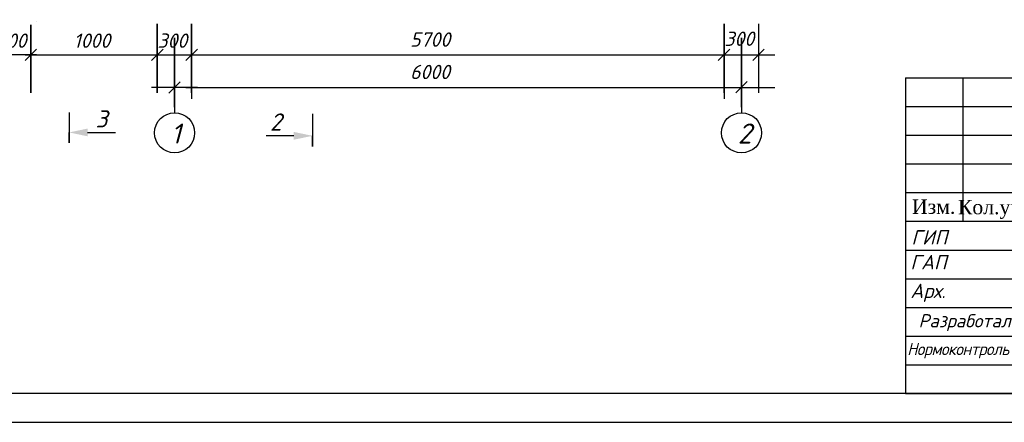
# Model space of a CAD drawing. Extents: x -119078 to 1619993, y 264752 to 340742.
# Tile 114 of 220: x 712345 to 729490, y 297220 to 304231. Entities that reach past the tile are written whole.
import ezdxf
from ezdxf.enums import TextEntityAlignment as Align

# ---------------------------------------------------------------- set-up
doc = ezdxf.new("R2010")
doc.units = 0
doc.header["$MEASUREMENT"] = 0
doc.linetypes.add('CONTI', pattern=[0])
doc.layers.get('0').update_dxf_attribs({"color": 250, "linetype": 'CONTI'})
for name, color, linetype in [('BC-Form$1$SHEET-TEXT', 7, 'Continuous'), ('PDF _Геометрия', 250, 'Continuous'), ('PDF _Сплошная заливка', 7, 'Continuous'), ('PDF _Текст', 7, 'Continuous')]:
    doc.layers.add(name, color=color, linetype=linetype)
doc.layers.add('Графа', color=7, linetype='Continuous', lineweight=30)
doc.layers.add('НАДПИСИ', color=7, linetype='Continuous', lineweight=13)
doc.styles.add('ICOCPEUR', font='isocpeui.ttf')
doc.styles.add('ISO', font='times.ttf')
doc.styles.add('ISOCPEUR', font='isocpeui.ttf')
doc.styles.add('PDF ISOCPEUR Italic', font='isocpeui.ttf')
doc.styles.add('ГОСТ 350', font='isocpeui.ttf', dxfattribs={"height": 350})

# ---------------------------------------------------------------- blocks, each defined once
blk = doc.blocks.new('A$Cbab827f9')
at = {"layer": 'Графа'}
for p, q in [((-18500, 5500), (0, 5500)), ((-18500, 5500), (0, 5500)), ((-18500, 5500), (-18500, 0)), ((-17500, 5500), (-17500, 3000)), ((-18500, 5000), (-12000, 5000)), ((-18500, 4500), (-12000, 4500)), ((-18500, 4000), (-12000, 4000)), ((-18500, 3500), (-12000, 3500)), ((-18500, 3000), (0, 3000)), ((-18500, 2500), (-12000, 2500)), ((-18500, 2000), (-12000, 2000)), ((-18500, 1500), (-12000, 1500)), ((-18500, 1000), (-12000, 1000)), ((-18500, 500), (-12000, 500)), ((-18500, 0), (0, 0)), ((-18500, 0), (0, 0))]:
    blk.add_line(p, q, dxfattribs=at)
at = {"style": 'ISOCPEUR'}
for s, p in [('ГAП            ', (-18415, 2164)), ('Арх.  ', (-18415, 1664))]:
    blk.add_text(s, height=250, dxfattribs=at).set_placement(p)
at = {"insert": (-18397, 2846, 0), "char_height": 250, "attachment_point": 1, "style": 'ISOCPEUR'}
blk.add_mtext_dynamic_manual_height_columns('ГИП', width=1128.03, gutter_width=1500, heights=[0], dxfattribs=at)
at = {"insert": (-18469, 881), "char_height": 210, "width": 1971.75, "attachment_point": 1, "style": 'ISOCPEUR'}
blk.add_mtext('{\\W0.95;\\T0.95;Нормоконтроль}', dxfattribs=at)
at = {"layer": 'BC-Form$1$SHEET-TEXT', "insert": (-17469, 1237), "char_height": 230, "width": 12000, "attachment_point": 5, "style": 'ГОСТ 350'}
blk.add_mtext('Разработал', dxfattribs=at)
at = {"layer": 'НАДПИСИ', "linetype": 'Continuous', "ltscale": 1000, "style": 'ISO'}
for s, p in [('Изм.', (-18009, 3255)), ('Кол.уч.', (-16988, 3248))]:
    blk.add_text(s, height=250, dxfattribs=at).set_placement(p, align=Align.MIDDLE_CENTER)

msp = doc.modelspace()

# ---------------------------------------------------------------- linework, layer by layer
at = {"layer": 'PDF _Геометрия', "lineweight": -3}
msp.add_lwpolyline([(746768.202, 297220.374), (746768.202, 326913.75), (704772.437, 326913.75), (704772.437, 297220.374)], close=True, dxfattribs=at)
at = {"layer": 'PDF _Геометрия', "lineweight": 30}
msp.add_lwpolyline([(706770.623, 326414.204), (746268.655, 326414.204), (746268.655, 297719.92), (706770.623, 297719.92)], close=True, dxfattribs=at)
at = {"layer": 'PDF _Геометрия', "color": 8, "lineweight": -3, "true_color": 0x767676}
msp.add_lwpolyline([(712639.427, 304198.758), (712639.427, 304198.758)], dxfattribs=at)
at = {"layer": 'PDF _Геометрия', "color": 251, "lineweight": -3, "true_color": 0x535353}
for points in [[(714739.215, 302954.126), (714739.215, 304160.657)], [(712639.427, 303717.537), (712440.455, 303518.565)], [(714641.846, 303518.565), (714840.818, 303717.537)], [(715441.967, 303717.537), (715238.761, 303518.565)], [(724509.262, 303518.565), (724708.234, 303717.537)], [(714940.303, 302952.009), (715139.275, 303150.981)], [(724814.121, 302954.126), (725013.093, 303153.098)]]:
    msp.add_lwpolyline(points, close=True, dxfattribs=at)
for points in [[(715338.202, 302954.126), (715338.202, 304160.657), (715338.202, 302852.523)], [(724610.865, 302954.126), (724610.865, 304160.657), (724610.865, 302852.523)], [(725207.78, 304160.657), (725207.78, 302954.126)], [(712542.057, 304139.552), (712542.057, 302954.126), (712542.057, 304139.552)], [(715039.789, 302707.334), (715039.789, 303913.865), (715039.789, 302605.731)], [(724911.49, 302707.334), (724911.49, 303913.865), (724911.49, 302605.731)], [(725110.411, 303518.565), (725309.383, 303717.537)], [(712639.427, 303615.935), (711839.306, 303615.935)], [(712440.455, 303615.935), (715515.031, 303615.935)], [(715238.761, 303615.935), (725491.19, 303615.935)], [(724509.262, 303615.935), (725309.383, 303615.935)], [(715441.967, 303051.495), (714641.846, 303051.495)], [(715238.761, 303051.495), (725491.19, 303051.495)]]:
    msp.add_lwpolyline(points, dxfattribs=at)
at = {"layer": 'PDF _Геометрия', "color": 7, "lineweight": -3}
for points in [[(713206.557, 302614.562), (713206.557, 302085.382), (713206.557, 302267.42)], [(717443.887, 302593.713), (717443.887, 302022.199), (717443.887, 302208.47)], [(713528.299, 302267.42), (714010.912, 302267.42)], [(717117.912, 302208.47), (716639.533, 302208.47)]]:
    msp.add_lwpolyline(points, dxfattribs=at)
at = {"layer": 'PDF _Геометрия', "color": 1, "lineweight": -3}
for centre in [(715041.906, 302260.705), (724913.607, 302260.705)]:
    msp.add_circle(centre, 349.259, dxfattribs=at)
at = {"layer": 'PDF _Сплошная заливка', "lineweight": 30, "transparency": 33554559}
for points in [[(713206.557, 302267.42), (713528.299, 302335.155), (713528.299, 302199.685)], [(717443.887, 302208.47), (717117.912, 302140.735), (717117.912, 302276.205)]]:
    msp.add_solid(points, dxfattribs=at)

# ---------------------------------------------------------------- block references
at = {"color": 1, "lineweight": 30}
msp.add_blockref('A$Cbab827f9', (746268.655, 297719.92), dxfattribs=at)

# ---------------------------------------------------------------- texts
at = {"linetype": 'Continuous', "lineweight": 25, "ltscale": 15, "insert": (12863.76, 311222.017), "char_height": 250, "width": 17877.44941, "attachment_point": 1, "style": 'ICOCPEUR'}
msp.add_mtext('\\pi4862.31;{\\H1.16667x;\\LАнтисейсмические мероприятия\\P\\pi0;\\H0.71428x;\\l       Для обеспечения сейсмостойкости несущих конструкций и фундаментов соблюдены все условия КМК 2.01.03-19 «Строительство в сейсмических районах».\\P\\pi5355.138;\\H1.4x;\\LАнтикоррозионная защита\\l\\P\\pi0;\\H0.71428x;       Защита конструкций от коррозии должна производиться в соответствии КМК 2.03.11-96 "Защита строительных конструкций от коррозии" ГОСТ 9.402-2004 «Покрытия лакокрасочные. Подготовка (металлических поверхностей перед окрашиванием». Антикоррозионное покрытие должно обеспечивать защиту конструкций. \\P       \\A1;Все несущие металлоконструкции грунтовать и\\A0; окрасить эмалью ПФ-115 (ГОСТ6465-76) за 2 раза по грунтовке ГФ-021 (ГОСТ 25129-82)\\A1;.\\P      Для железобетонных конструкций использовать бетон \\A0;на портландцементе по ГОСТ 10178-85*,\\A1; водонепроницаемости W\\A0;4\\A1; и морозостойкостью F100\\A0;.\\A1;\\P\\A0;       \\A1;Все \\A0;поверхности бетонных и ж.б конструкций, соприкасающиеся с грунтом обмазать \\A1;\\C256;горячим битумом за 2 раза\\A0;\\C0; по ГОСТ 28379-89.}\\P\\pi5566.64787;{\\H1.16666x;\\LАнтипросадочные мероприятия\\A1;\\l\\P\\pi0;\\H0.71428x;        В соответствии с требованиями КМК 2.02.01-98 приняты противопросадочные мероприятия для первого типа грунтовых условий. Для устранения просадочных свойств грунтов I типа предусмотрено уплотнение тяжелыми трамбовками грунтов в основании котлованов и устройство подготовки из бетона класса В7,5. Насыпные грунты и строительный мусор толщиной до 1,5м удалить и заменить засыпкой из ГПС до бетонной подготовки.}', dxfattribs=at)
at = {"layer": 'PDF _Текст', "color": 251, "lineweight": 30, "true_color": 0x535353, "char_height": 249.9795, "attachment_point": 7, "style": 'PDF ISOCPEUR Italic'}
for s, insert in [('300', (711945.142, 303740.557)), ('1000', (713282.91, 303740.557)), ('300', (714743.448, 303740.557)), ('5700', (719142.106, 303759.59)), ('300', (724615.098, 303773.86)), ('6000', (719142.106, 303195.151))]:
    msp.add_mtext(s, dxfattribs=dict(at, insert=insert))
at = {"layer": 'PDF _Текст', "lineweight": 30, "attachment_point": 7, "style": 'PDF ISOCPEUR Italic'}
for s, insert, char_height in [('3', (713663.769, 302353.98), 299.975), ('2', (716703.034, 302298.931), 299.975), ('1', (714977.462, 302073.344), 349.971), ('2', (724849.163, 302073.344), 349.971)]:
    msp.add_mtext(s, dxfattribs=dict(at, insert=insert, char_height=char_height))

doc.saveas('drawing.dxf')
